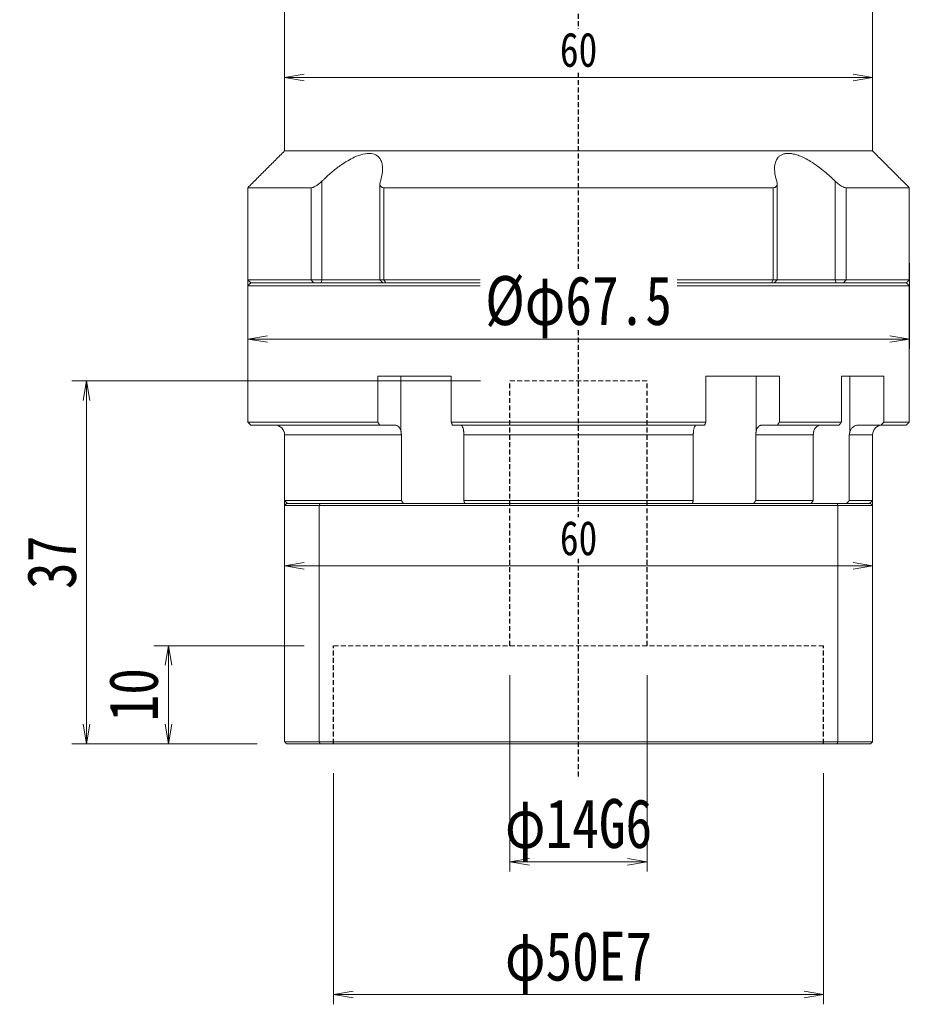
# Model space of a CAD drawing. Header units: millimetres. Extents: x -2 to 522, y 0 to 358.
# Tile 3 of 5: x 84 to 174, y 125 to 225. Entities that reach past the tile are written whole.
import ezdxf

# ---------------------------------------------------------------- set-up
doc = ezdxf.new("R2010")
doc.units = ezdxf.units.MM
doc.linetypes.add('DASHED', pattern=[0.75, 0.5, -0.25])
doc.layers.add('尺寸线层', color=3, linetype='Continuous', lineweight=18)
doc.styles.add('宋体', font='SimSun.ttf', dxfattribs={"width": 0.8})
doc.dimstyles.new('A水平标注$0', dxfattribs={"dimtxt": 3.5, "dimasz": 2, "dimexe": 1.5, "dimexo": 3, "dimgap": 1.1, "dimtad": 1, "dimtoh": 1, "dimdec": 4, "dimdsep": 46, "dimtxsty": '宋体', "dimblk": 'OPEN', "dimcen": 3, "dimclrd": 3, "dimclre": 3, "dimclrt": 6, "dimadec": 0, "dimazin": 0, "dimtm": 1e-09, "dimtfac": 1, "dimtdec": 4, "dimtix": 1, "dimtmove": 0, "dimatfit": 3, "dimldrblk": 'OPEN', "dimfxl": 0, "dimlwd": 13, "dimlwe": 13, "dimarcsym": 0})
doc.dimstyles.new('D直径标注φ25', dxfattribs={"dimtxt": 3.5, "dimasz": 2, "dimexe": 1, "dimexo": 3, "dimtad": 1, "dimtoh": 1, "dimdec": 1, "dimdsep": 46, "dimtxsty": '宋体', "dimblk": 'OPEN', "dimcen": 3, "dimclrd": 3, "dimclre": 3, "dimclrt": 130, "dimadec": 0, "dimazin": 0, "dimtm": 1e-09, "dimtfac": 1, "dimtdec": 1, "dimtmove": 0, "dimatfit": 0, "dimldrblk": 'OPEN', "dimfxl": 0, "dimlwd": 13, "dimlwe": 13, "dimarcsym": 0})

# ---------------------------------------------------------------- blocks, each defined once
blk = doc.blocks.new('_Open')
at = {"color": 0, "linetype": 'ByBlock', "lineweight": -2}
for p, q in [((-1, 0.167), (0, 0)), ((-1, -0.167), (0, 0)), ((0, 0), (-1, 0))]:
    blk.add_line(p, q, dxfattribs=at)
blk = doc.blocks.new('*D38')
at = {"layer": 'Defpoints', "color": 0, "transparency": 16777216}
for p in [(115.74, 151.25), (165.74, 151.25), (165.74, 125.68)]:
    blk.add_point(p, dxfattribs=at)
at = {"layer": '尺寸线层', "color": 3, "lineweight": 13, "transparency": 16777216}
for p, q in [((115.74, 148.25), (115.74, 124.68)), ((165.74, 148.25), (165.74, 124.68)), ((117.74, 125.68), (163.74, 125.68))]:
    blk.add_line(p, q, dxfattribs=at)
at = {"layer": '尺寸线层', "color": 3, "lineweight": 13, "transparency": 16777216, "xscale": 2, "yscale": 2, "zscale": 2, "rotation": 180}
blk.add_blockref('_Open', (115.74, 125.68), dxfattribs=at)
at = {"layer": '尺寸线层', "color": 3, "lineweight": 13, "transparency": 16777216, "xscale": 2, "yscale": 2, "zscale": 2}
blk.add_blockref('_Open', (165.74, 125.68), dxfattribs=at)
at = {"layer": '尺寸线层', "color": 130, "transparency": 16777216, "insert": (140.74, 128.92), "char_height": 5, "attachment_point": 5, "style": '宋体'}
blk.add_mtext('φ50E7', dxfattribs=at)
blk = doc.blocks.new('*D39')
at = {"layer": 'Defpoints', "color": 0, "transparency": 16777216}
for p in [(133.74, 161.25), (147.74, 161.25), (147.74, 139.21)]:
    blk.add_point(p, dxfattribs=at)
at = {"layer": '尺寸线层', "color": 3, "lineweight": 13, "transparency": 16777216}
for p, q in [((133.74, 158.25), (133.74, 138.21)), ((147.74, 158.25), (147.74, 138.21)), ((135.74, 139.21), (145.74, 139.21))]:
    blk.add_line(p, q, dxfattribs=at)
at = {"layer": '尺寸线层', "color": 3, "lineweight": 13, "transparency": 16777216, "xscale": 2, "yscale": 2, "zscale": 2, "rotation": 180}
blk.add_blockref('_Open', (133.74, 139.21), dxfattribs=at)
at = {"layer": '尺寸线层', "color": 3, "lineweight": 13, "transparency": 16777216, "xscale": 2, "yscale": 2, "zscale": 2}
blk.add_blockref('_Open', (147.74, 139.21), dxfattribs=at)
at = {"layer": '尺寸线层', "color": 130, "transparency": 16777216, "insert": (140.74, 142.44), "char_height": 5, "attachment_point": 5, "style": '宋体'}
blk.add_mtext('φ14G6', dxfattribs=at)
blk = doc.blocks.new('*D40')
at = {"layer": 'Defpoints', "color": 0, "transparency": 16777216}
for p in [(115.74, 161.25), (98.9, 151.25), (110.94, 151.25)]:
    blk.add_point(p, dxfattribs=at)
at = {"layer": '尺寸线层', "color": 3, "lineweight": 13, "transparency": 16777216}
for p, q in [((112.74, 161.25), (97.4, 161.25)), ((98.9, 159.25), (98.9, 153.25)), ((107.94, 151.25), (97.4, 151.25))]:
    blk.add_line(p, q, dxfattribs=at)
at = {"layer": '尺寸线层', "color": 3, "lineweight": 13, "transparency": 16777216, "xscale": 2, "yscale": 2, "zscale": 2}
for p, rotation in [((98.9, 161.25), 90), ((98.9, 151.25), 270)]:
    blk.add_blockref('_Open', p, dxfattribs=dict(at, rotation=rotation))
at = {"layer": '尺寸线层', "color": 6, "transparency": 16777216, "insert": (95.35, 156.25), "char_height": 5, "attachment_point": 5, "rotation": 90, "style": '宋体', "bg_fill": 3, "box_fill_scale": 1.1, "bg_fill_color": 257, "bg_fill_transparency": 0}
blk.add_mtext('10', dxfattribs=at)
blk = doc.blocks.new('*D41')
at = {"layer": 'Defpoints', "color": 0, "transparency": 16777216}
for p in [(133.74, 188.25), (90.53, 151.25), (110.94, 151.25)]:
    blk.add_point(p, dxfattribs=at)
at = {"layer": '尺寸线层', "color": 3, "lineweight": 13, "transparency": 16777216}
for p, q in [((130.74, 188.25), (89.03, 188.25)), ((90.53, 186.25), (90.53, 153.25)), ((107.94, 151.25), (89.03, 151.25))]:
    blk.add_line(p, q, dxfattribs=at)
at = {"layer": '尺寸线层', "color": 3, "lineweight": 13, "transparency": 16777216, "xscale": 2, "yscale": 2, "zscale": 2}
for p, rotation in [((90.53, 188.25), 90), ((90.53, 151.25), 270)]:
    blk.add_blockref('_Open', p, dxfattribs=dict(at, rotation=rotation))
at = {"layer": '尺寸线层', "color": 6, "transparency": 16777216, "insert": (86.99, 169.75), "char_height": 5, "attachment_point": 5, "rotation": 90, "style": '宋体', "bg_fill": 3, "box_fill_scale": 1.1, "bg_fill_color": 257, "bg_fill_transparency": 0}
blk.add_mtext('37', dxfattribs=at)
blk = doc.blocks.new('*D42')
at = {"layer": 'Defpoints', "color": 0, "transparency": 16777216}
for p in [(106.99, 203.25), (174.49, 203.25), (106.99, 192.52)]:
    blk.add_point(p, dxfattribs=at)
at = {"layer": '尺寸线层', "color": 3, "lineweight": 13, "transparency": 16777216}
for p, q in [((106.99, 200.25), (106.99, 191.52)), ((174.49, 200.25), (174.49, 191.52)), ((172.49, 192.52), (108.99, 192.52))]:
    blk.add_line(p, q, dxfattribs=at)
at = {"layer": '尺寸线层', "color": 3, "lineweight": 13, "transparency": 16777216, "xscale": 2, "yscale": 2, "zscale": 2, "rotation": 180}
blk.add_blockref('_Open', (106.99, 192.52), dxfattribs=at)
at = {"layer": '尺寸线层', "color": 3, "lineweight": 13, "transparency": 16777216, "xscale": 2, "yscale": 2, "zscale": 2}
blk.add_blockref('_Open', (174.49, 192.52), dxfattribs=at)
at = {"layer": '尺寸线层', "color": 130, "transparency": 16777216, "insert": (140.74, 195.77), "char_height": 5, "attachment_point": 5, "style": '宋体', "bg_fill": 3, "box_fill_scale": 1.1, "bg_fill_color": 257, "bg_fill_transparency": 0}
blk.add_mtext('%%cφ67.5', dxfattribs=at)
blk = doc.blocks.new('*D45')
at = {"color": 3, "lineweight": 13, "transparency": 16777216}
for p, q in [((112.74, 219.19), (168.74, 219.19)), ((110.74, 218.13), (110.74, 217.69)), ((170.74, 218.13), (170.74, 217.69))]:
    blk.add_line(p, q, dxfattribs=at)
at = {"layer": 'Defpoints', "color": 0, "transparency": 16777216}
for p in [(110.74, 221.13), (170.74, 221.13), (170.74, 219.19)]:
    blk.add_point(p, dxfattribs=at)
at = {"color": 3, "lineweight": 13, "transparency": 16777216, "xscale": 2, "yscale": 2, "zscale": 2, "rotation": 180}
blk.add_blockref('_Open', (110.74, 219.19), dxfattribs=at)
at = {"color": 3, "lineweight": 13, "transparency": 16777216, "xscale": 2, "yscale": 2, "zscale": 2}
blk.add_blockref('_Open', (170.74, 219.19), dxfattribs=at)
at = {"color": 6, "transparency": 16777216, "insert": (140.74, 222), "char_height": 3.5, "attachment_point": 5, "style": '宋体', "bg_fill": 3, "box_fill_scale": 1.1, "bg_fill_color": 257, "bg_fill_transparency": 0}
blk.add_mtext('60', dxfattribs=at)
blk = doc.blocks.new('*D46')
at = {"color": 3, "lineweight": 13, "transparency": 16777216}
for p, q in [((110.74, 176.4), (110.74, 167.89)), ((170.74, 176.4), (170.74, 167.89)), ((112.74, 169.39), (168.74, 169.39))]:
    blk.add_line(p, q, dxfattribs=at)
at = {"layer": 'Defpoints', "color": 0, "transparency": 16777216}
for p in [(110.74, 179.4), (170.74, 179.4), (170.74, 169.39)]:
    blk.add_point(p, dxfattribs=at)
at = {"color": 3, "lineweight": 13, "transparency": 16777216, "xscale": 2, "yscale": 2, "zscale": 2, "rotation": 180}
blk.add_blockref('_Open', (110.74, 169.39), dxfattribs=at)
at = {"color": 3, "lineweight": 13, "transparency": 16777216, "xscale": 2, "yscale": 2, "zscale": 2}
blk.add_blockref('_Open', (170.74, 169.39), dxfattribs=at)
at = {"color": 6, "transparency": 16777216, "insert": (140.74, 172.2), "char_height": 3.5, "attachment_point": 5, "style": '宋体', "bg_fill": 3, "box_fill_scale": 1.1, "bg_fill_color": 257, "bg_fill_transparency": 0}
blk.add_mtext('60', dxfattribs=at)

msp = doc.modelspace()

# ---------------------------------------------------------------- linework, layer by layer
at = {"color": 1, "linetype": 'DASHED'}
msp.add_line((140.73628, 147.9259), (140.73628, 236.25082), dxfattribs=at)
at = {"color": 7, "linetype": 'Continuous', "lineweight": 15}
for p, q in [((170.73628, 211.70082), (110.73628, 211.70082)), ((113.4444, 207.95082), (106.98628, 207.95082)), ((113.4444, 207.95082), (113.4444, 198.55082)), ((114.5547, 198.55082), (114.5547, 208.62026)), ((160.59115, 207.95082), (120.8814, 207.95082)), ((120.8814, 198.55082), (120.8814, 207.95082)), ((160.59115, 207.95082), (160.59115, 198.55082)), ((166.91785, 208.62026), (166.91785, 198.55082)), ((174.48628, 207.95082), (168.02815, 207.95082)), ((168.02815, 198.55082), (168.02815, 207.95082)), ((113.4444, 198.55082), (106.98628, 198.55082)), ((106.98628, 197.95082), (140.73628, 197.95082)), ((107.28628, 198.25082), (113.68699, 198.25082)), ((140.73628, 198.25082), (107.28628, 198.25082)), ((114.5547, 198.55082), (113.4444, 198.55082)), ((113.68699, 198.25082), (113.4444, 198.55082)), ((114.4642, 198.25082), (114.5547, 198.55082)), ((120.4697, 198.55082), (114.5547, 198.55082)), ((120.8814, 198.55082), (120.4697, 198.55082)), ((160.59115, 198.55082), (120.8814, 198.55082)), ((121.05789, 198.25082), (120.8814, 198.55082)), ((121.05789, 198.25082), (160.41466, 198.25082)), ((174.18628, 198.25082), (140.73628, 198.25082)), ((140.73628, 197.95082), (174.48628, 197.95082)), ((160.59115, 198.55082), (160.41466, 198.25082)), ((161.00286, 198.55082), (160.59115, 198.55082)), ((166.91785, 198.55082), (161.00286, 198.55082)), ((166.91785, 198.55082), (167.00835, 198.25082)), ((168.02815, 198.55082), (166.91785, 198.55082)), ((168.02815, 198.55082), (167.78556, 198.25082)), ((167.78556, 198.25082), (174.18628, 198.25082)), ((174.48628, 198.55082), (168.02815, 198.55082)), ((120.24949, 188.75082), (120.24949, 184.05082)), ((120.24949, 188.75082), (127.7522, 188.75082)), ((122.61361, 188.75082), (122.61361, 183.13421)), ((127.7522, 184.05082), (127.7522, 188.75082)), ((153.72035, 188.75082), (153.72035, 184.05082)), ((153.72035, 188.75082), (161.22307, 188.75082)), ((158.85894, 188.75082), (158.85894, 183.13421)), ((161.22307, 184.05082), (161.22307, 188.75082)), ((167.55705, 188.75082), (167.55705, 184.05082)), ((167.55705, 188.75082), (171.88874, 188.75082)), ((168.43263, 188.75082), (168.43263, 183.13421)), ((171.88874, 184.05082), (171.88874, 188.75082)), ((120.24949, 184.05082), (106.98628, 184.05082)), ((107.28628, 183.75082), (120.44253, 183.75082)), ((120.44253, 183.75082), (122.01917, 183.75082)), ((153.72035, 184.05082), (127.7522, 184.05082)), ((127.85491, 183.75082), (153.61764, 183.75082)), ((159.45338, 183.75082), (161.03003, 183.75082)), ((161.03003, 183.75082), (167.32699, 183.75082)), ((167.55705, 184.05082), (161.22307, 184.05082)), ((169.30163, 183.75082), (171.60654, 183.75082)), ((171.60654, 183.75082), (174.18628, 183.75082)), ((174.48628, 184.05082), (171.88874, 184.05082)), ((110.73628, 182.75082), (122.66341, 182.75082)), ((122.66341, 182.75082), (122.66341, 176.05082)), ((129.03557, 182.75082), (152.43698, 182.75082)), ((129.03557, 176.05082), (129.03557, 182.75082)), ((152.43698, 182.75082), (152.43698, 176.05082)), ((158.80914, 176.05082), (158.80914, 182.75082)), ((158.80914, 182.75082), (164.68146, 182.75082)), ((164.68146, 182.75082), (164.68146, 176.05082)), ((168.36042, 176.05082), (168.36042, 182.75082)), ((168.36042, 182.75082), (170.73628, 182.75082)), ((122.66341, 176.05082), (110.73628, 176.05082)), ((114.35446, 175.75082), (110.93628, 175.75082)), ((167.11809, 175.75082), (114.35446, 175.75082)), ((152.43698, 176.05082), (129.03557, 176.05082)), ((164.68146, 176.05082), (158.80914, 176.05082)), ((170.53628, 175.75082), (167.11809, 175.75082)), ((170.73628, 176.05082), (168.36042, 176.05082)), ((110.73628, 175.55082), (114.27876, 175.55082)), ((110.73628, 175.55082), (110.73628, 151.45082)), ((114.27876, 175.55082), (167.19379, 175.55082)), ((114.27876, 175.55082), (114.27876, 151.45082)), ((167.19379, 175.55082), (167.19379, 151.45082)), ((167.19379, 175.55082), (170.73628, 175.55082)), ((170.73628, 175.55082), (170.73628, 151.45082)), ((114.27876, 151.45082), (110.73628, 151.45082)), ((110.93628, 151.25082), (114.35446, 151.25082)), ((167.19379, 151.45082), (114.27876, 151.45082)), ((114.35446, 151.25082), (167.11809, 151.25082)), ((167.11809, 151.25082), (170.53628, 151.25082)), ((170.73628, 151.45082), (167.19379, 151.45082))]:
    msp.add_line(p, q, dxfattribs=at)
at = {"color": 6, "linetype": 'DASHED', "lineweight": 15}
for p, q in [((133.73628, 188.25082), (147.73628, 188.25082)), ((115.73628, 161.25082), (165.73628, 161.25082))]:
    msp.add_line(p, q, dxfattribs=at)
at = {"color": 6, "linetype": 'DASHED'}
for p, q in [((133.73628, 161.25082), (133.73628, 188.25082)), ((147.73628, 161.25082), (147.73628, 188.25082)), ((115.73628, 151.25082), (115.73628, 161.25082)), ((165.73628, 151.25082), (165.73628, 161.25082))]:
    msp.add_line(p, q, dxfattribs=at)
at = {"color": 7, "linetype": 'Continuous', "lineweight": 15}
for centre, start, end in [((109.73628, 182.75082), 0, 90), ((171.73628, 182.75082), 90, 180)]:
    msp.add_arc(centre, 1, start, end, dxfattribs=at)
for points in [[(110.73628, 211.70082), (110.73628, 230.55082)], [(170.73628, 230.55082), (170.73628, 211.70082)], [(106.98628, 207.95082), (110.73628, 211.70082)], [(170.73628, 211.70082), (174.48628, 207.95082)], [(106.98628, 198.55082), (106.98628, 207.95082)], [(120.4697, 198.55082), (120.4697, 208.36102)], [(161.00286, 208.3589), (161.00286, 198.55082)], [(174.48628, 207.95082), (174.48628, 198.55082)], [(107.28628, 198.25082), (106.98628, 198.55082)], [(106.98628, 197.95082), (107.28628, 198.25082)], [(106.98628, 184.05082), (106.98628, 197.95082)], [(120.7697, 198.25082), (120.4697, 198.55082)], [(161.00286, 198.55082), (160.70286, 198.25082)], [(174.48628, 198.55082), (174.18628, 198.25082)], [(174.18628, 198.25082), (174.48628, 197.95082)], [(174.48628, 197.95082), (174.48628, 184.05082)], [(107.28628, 183.75082), (106.98628, 184.05082)], [(120.44253, 183.75082), (120.24949, 184.05082)], [(127.7522, 184.05082), (127.85491, 183.75082)], [(153.61764, 183.75082), (153.72035, 184.05082)], [(161.22307, 184.05082), (161.03003, 183.75082)], [(167.32699, 183.75082), (167.55705, 184.05082)], [(171.88874, 184.05082), (171.60654, 183.75082)], [(174.48628, 184.05082), (174.18628, 183.75082)], [(110.73628, 176.05082), (110.73628, 182.75082)], [(122.61361, 183.13421), (122.66341, 182.75082)], [(129.03557, 182.75082), (129.01012, 183.13421)], [(152.46243, 183.13421), (152.43698, 182.75082)], [(158.80914, 182.75082), (158.85894, 183.13421)], [(164.7396, 183.13421), (164.68146, 182.75082)], [(168.36042, 182.75082), (168.43263, 183.13421)], [(170.73628, 182.75082), (170.73628, 176.05082)], [(111.03628, 175.75082), (110.73628, 176.05082)], [(110.73628, 175.55082), (110.93628, 175.75082)], [(114.27876, 175.55082), (114.35446, 175.75082)], [(122.87115, 175.75082), (122.66341, 176.05082)], [(129.03557, 176.05082), (129.12144, 175.75082)], [(152.35111, 175.75082), (152.43698, 176.05082)], [(158.80914, 176.05082), (158.6014, 175.75082)], [(164.46237, 175.75082), (164.68146, 176.05082)], [(167.19379, 175.55082), (167.11809, 175.75082)], [(168.36042, 176.05082), (168.07097, 175.75082)], [(170.73628, 176.05082), (170.43628, 175.75082)], [(170.53628, 175.75082), (170.73628, 175.55082)], [(110.93628, 151.25082), (110.73628, 151.45082)], [(114.35446, 151.25082), (114.27876, 151.45082)], [(167.11809, 151.25082), (167.19379, 151.45082)], [(170.73628, 151.45082), (170.53628, 151.25082)]]:
    msp.add_open_spline(points, degree=1, dxfattribs=at)
for points, knots in [([(120.51628, 208.62026), (120.6026, 208.94496), (120.74346, 209.47477), (120.74367, 210.14454), (120.64415, 210.60986), (120.45107, 210.97011), (120.13851, 211.2837), (119.59418, 211.49042), (118.76572, 211.42104), (117.9321, 211.11542), (117.18662, 210.71804), (116.43173, 210.22909), (115.61457, 209.59985), (114.96916, 209.02411), (114.62821, 208.69189), (114.5547, 208.62026)], [0, 0, 0, 0, 1.111823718, 1.814206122, 2.515660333, 3.044836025, 3.573294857, 4.429537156, 5.288250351, 6.104434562, 6.713373, 7.323286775, 8.207714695, 9.093503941, 9.336985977, 9.336985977, 9.336985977, 9.336985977]), ([(166.91785, 208.62026), (166.74908, 208.78284), (166.41019, 209.10928), (165.82366, 209.61879), (165.15664, 210.14279), (164.47008, 210.60653), (163.82544, 210.96908), (163.28272, 211.21206), (162.78496, 211.37166), (162.35008, 211.4512), (161.9494, 211.4562), (161.609, 211.38677), (161.32836, 211.25213), (161.0754, 211.03821), (160.87254, 210.71991), (160.73388, 210.23387), (160.72272, 209.6029), (160.83098, 209.02748), (160.93423, 208.69189), (160.95628, 208.62026)], [0, 0, 0, 0, 0.553902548, 1.112192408, 1.806376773, 2.51506714, 3.037171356, 3.572009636, 3.995519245, 4.430649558, 4.854541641, 5.292182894, 5.696545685, 6.110001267, 6.710526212, 7.328053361, 8.20046253, 9.097057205, 9.340373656, 9.340373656, 9.340373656, 9.340373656]), ([(114.5547, 208.62026), (114.43078, 208.50629), (114.21765, 208.31025), (113.89472, 208.09946), (113.63368, 207.9747), (113.50705, 207.95873), (113.4444, 207.95082)], [0, 0, 0, 0, 0.461690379, 0.794104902, 1.059065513, 1.318521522, 1.318521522, 1.318521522, 1.318521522]), ([(120.8814, 207.95082), (120.81293, 207.95783), (120.6763, 207.97181), (120.53224, 208.08567), (120.44372, 208.29455), (120.48934, 208.49933), (120.51628, 208.62026)], [0, 0, 0, 0, 0.1713953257, 0.3420313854, 0.5797240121, 0.9225193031, 0.9225193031, 0.9225193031, 0.9225193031]), ([(160.95628, 208.62026), (160.98226, 208.50629), (161.02695, 208.31025), (160.95017, 208.09946), (160.80947, 207.9747), (160.66341, 207.95873), (160.59115, 207.95082)], [0, 0, 0, 0, 0.3230947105, 0.5557211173, 0.741142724, 0.9227121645, 0.9227121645, 0.9227121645, 0.9227121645]), ([(168.02815, 207.95082), (167.96941, 207.95783), (167.85218, 207.97181), (167.60253, 208.08567), (167.27329, 208.29455), (167.04982, 208.49933), (166.91785, 208.62026)], [0, 0, 0, 0, 0.244975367, 0.488865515, 0.828599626, 1.318556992, 1.318556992, 1.318556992, 1.318556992]), ([(122.01917, 183.75082), (122.04381, 183.74947), (122.14055, 183.74416), (122.30623, 183.66666), (122.48503, 183.46814), (122.57654, 183.26704), (122.60942, 183.14923), (122.61361, 183.13421)], [0, 0, 0, 0, 0.0898846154, 0.3530449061, 0.6161572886, 0.8790264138, 0.9174460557, 0.9174460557, 0.9174460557, 0.9174460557]), ([(129.01012, 183.13421), (128.9919, 183.23373), (128.95541, 183.43294), (128.86177, 183.64213), (128.77012, 183.73972), (128.71279, 183.74806), (128.69383, 183.75082)], [0, 0, 0, 0, 0.2094481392, 0.4192300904, 0.6292069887, 0.7329719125, 0.7329719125, 0.7329719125, 0.7329719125]), ([(152.77872, 183.75082), (152.76561, 183.74947), (152.71414, 183.74416), (152.62598, 183.66666), (152.53084, 183.46814), (152.48215, 183.26704), (152.46466, 183.14923), (152.46243, 183.13421)], [0, 0, 0, 0, 0.0718302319, 0.2821316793, 0.4923948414, 0.7024636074, 0.7331662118, 0.7331662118, 0.7331662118, 0.7331662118]), ([(158.85894, 183.13421), (158.87417, 183.18427), (158.90507, 183.28584), (158.9711, 183.41969), (159.05027, 183.53654), (159.14048, 183.63019), (159.24035, 183.69916), (159.34537, 183.74274), (159.41772, 183.74815), (159.45338, 183.75082)], [0, 0, 0, 0, 0.129312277, 0.2623626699, 0.3919270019, 0.5252420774, 0.6549272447, 0.7883655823, 0.9180312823, 0.9180312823, 0.9180312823, 0.9180312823]), ([(165.44802, 183.75082), (165.41865, 183.74952), (165.34675, 183.74633), (165.23285, 183.71535), (165.11206, 183.65517), (164.99976, 183.56811), (164.90114, 183.45884), (164.81746, 183.32825), (164.76697, 183.2166), (164.74459, 183.14923), (164.7396, 183.13421)], [0, 0, 0, 0, 0.098079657, 0.240108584, 0.386257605, 0.528258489, 0.674384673, 0.816253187, 0.962246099, 1.004168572, 1.004168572, 1.004168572, 1.004168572]), ([(168.43263, 183.13421), (168.4827, 183.23373), (168.58294, 183.43294), (168.84023, 183.64213), (169.09203, 183.73972), (169.24954, 183.74806), (169.30163, 183.75082)], [0, 0, 0, 0, 0.323097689, 0.646710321, 0.970623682, 1.130692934, 1.130692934, 1.130692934, 1.130692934])]:
    msp.add_open_spline(points, degree=3, knots=knots, dxfattribs=at)

# ---------------------------------------------------------------- dimensions: what is measured, and where the dimension line sits
at = {"layer": '尺寸线层'}
for base, p1, p2, text, picture, middle in [((147.73628, 139.20521), (133.73628, 161.25082), (147.73628, 161.25082), 'φ<>G6', '*D39', (140.73628, 139.20521)), ((165.73628, 125.68261), (115.73628, 151.25082), (165.73628, 151.25082), 'φ<>E7', '*D38', (140.73628, 125.68261))]:
    dim = msp.add_linear_dim(base=base, p1=p1, p2=p2, text=text, dimstyle='D直径标注φ25', override={"dimtxt": 5, "dimgap": 0.625, "dimtad": 1, "dimdec": 1, "dimlfac": 1, "dimpost": '<>', "dimblk": 'Open', "dimse1": 0, "dimse2": 0, "dimsd1": 0, "dimsd2": 0, "dimtofl": 1, "dimtvp": 0.1, "dimtfill": 0, "dimtfillclr": 256}, dxfattribs=at)
    dim.commit()
    dim.dimension.update_dxf_attribs({"geometry": picture, "text_midpoint": middle, "dimtype": 160})

# ---------------------------------------------------------------- next in the draw order: dimensions: what is measured, and where the dimension line sits
dim = msp.add_linear_dim(base=(170.73628, 219.19206), p1=(110.73628, 221.12582), p2=(170.73628, 221.12582), dimstyle='A水平标注$0')
dim.commit()
dim.dimension.update_dxf_attribs({"geometry": '*D45', "text_midpoint": (140.73628, 222.00295)})
dim = msp.add_linear_dim(base=(106.98628, 192.51903), p1=(174.48628, 203.25082), p2=(106.98628, 203.25082), text='%%c<>', dimstyle='D直径标注φ25', override={"dimtxt": 5, "dimpost": 'φ<>', "dimblk": 'Open', "dimtfill": 1, "dimtfillclr": 256}, dxfattribs=at)
dim.commit()
dim.dimension.update_dxf_attribs({"geometry": '*D42', "text_midpoint": (140.73628, 195.77072)})
dim = msp.add_linear_dim(base=(98.8958, 151.25082), p1=(115.73628, 161.25082), p2=(110.93628, 151.25082), angle=90, dimstyle='A水平标注$0', override={"dimtxt": 5, "dimblk": 'Open', "dimtfill": 1, "dimtfillclr": 256}, dxfattribs=at)
dim.commit()
dim.dimension.update_dxf_attribs({"geometry": '*D40', "text_midpoint": (98.8958, 156.25082), "dimtype": 160})

# ---------------------------------------------------------------- next in the draw order: dimensions: what is measured, and where the dimension line sits
dim = msp.add_linear_dim(base=(90.53498, 151.25082), p1=(133.73628, 188.25082), p2=(110.93628, 151.25082), angle=90, dimstyle='A水平标注$0', override={"dimtxt": 5, "dimblk": 'Open', "dimtfill": 1, "dimtfillclr": 256}, dxfattribs=at)
dim.commit()
dim.dimension.update_dxf_attribs({"geometry": '*D41', "text_midpoint": (90.53498, 169.75082), "dimtype": 160})

# ---------------------------------------------------------------- next in the draw order: dimensions: what is measured, and where the dimension line sits
dim = msp.add_linear_dim(base=(170.73628, 169.38912), p1=(110.73628, 179.40082), p2=(170.73628, 179.40082), dimstyle='A水平标注$0')
dim.commit()
dim.dimension.update_dxf_attribs({"geometry": '*D46', "text_midpoint": (140.73628, 172.20001)})

doc.saveas('drawing.dxf')
